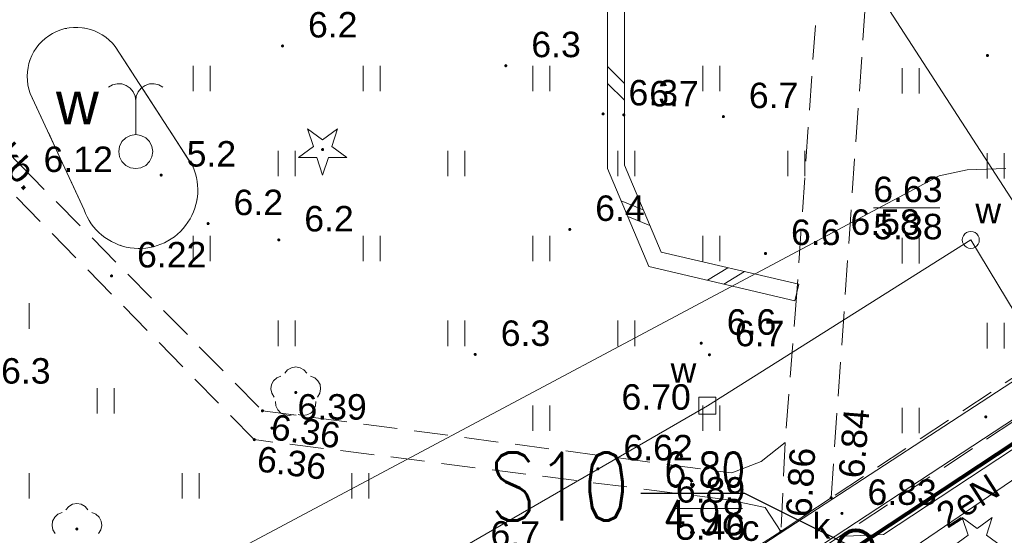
# Model space of a CAD drawing. Extents: x 5474185 to 5474933, y 5916077 to 5916824.
# Tile 173 of 256: x 5474646 to 5474675, y 5916263 to 5916278. Entities that reach past the tile are written whole.
import ezdxf
from ezdxf.enums import TextEntityAlignment as Align

# ---------------------------------------------------------------- set-up
doc = ezdxf.new("R2010")
doc.units = 0
doc.linetypes.add('PRZER2-1', pattern=[1.5, 1, -0.5])
for name, color, linetype, lineweight in [('GSLDSO', 253, 'CONTINUOUS', 18), ('GSPOFT', 253, 'CONTINUOUS', 18), ('GSPRDI', 253, 'CONTINUOUS', 18), ('GSPRDL', 253, 'CONTINUOUS', 18), ('GSPWPN', 253, 'CONTINUOUS', 13), ('GSPWPN_O', 253, 'CONTINUOUS', 13), ('GSPWPS', 253, 'CONTINUOUS', 13), ('GSPWPS_O', 253, 'CONTINUOUS', 13), ('GSSKOD', 253, 'CONTINUOUS', 18), ('GSSKOD_O', 253, 'CONTINUOUS', 18), ('GSSUTR', 254, 'CONTINUOUS', 18), ('GSSWWS', 254, 'CONTINUOUS', 18), ('GSSWWS_O', 254, 'CONTINUOUS', 18), ('GULCPR', 254, 'CONTINUOUS', 18), ('GULEPR', 254, 'CONTINUOUS', 18), ('GULEPR_O', 254, 'CONTINUOUS', 18), ('GULGPR', 254, 'CONTINUOUS', 18), ('GULWPR', 7, 'CONTINUOUS', 18), ('GUPIKP', 253, 'CONTINUOUS', 18), ('GUPIWZ', 253, 'CONTINUOUS', 18), ('GUPIWZ_O', 253, 'CONTINUOUS', 18), ('GUPKSD_O', 253, 'CONTINUOUS', 18), ('GUPPRZ_O', 40, 'CONTINUOUS', 18), ('IS HP zasięg', 251, 'CONTINUOUS', 20), ('IS ks', 34, 'CONTINUOUS', 40)]:
    doc.layers.add(name, color=color, linetype=linetype, lineweight=lineweight)
for name, color, linetype in [('ks_Linie_odn', 2, 'CONTINUOUS'), ('ks_Opis_PZ_1', 2, 'CONTINUOUS'), ('ks_Teksty', 2, 'CONTINUOUS')]:
    doc.layers.add(name, color=color, linetype=linetype)
doc.styles.add('Arial', font='arial.ttf')
doc.styles.get("Standard").update_dxf_attribs({"font": 'simplex.shx'})

msp = doc.modelspace()

# ---------------------------------------------------------------- hatches: boundary and pattern name
at = {"layer": 'GSPRDI'}
msp.add_hatch(color=256, dxfattribs=at).paths.add_polyline_path([(5474654.63, 5916274.185), (5474654.616094, 5916274.187202), (5474654.60355, 5916274.193594), (5474654.593594, 5916274.20355), (5474654.587202, 5916274.216094), (5474654.585, 5916274.23), (5474654.587202, 5916274.243906), (5474654.593594, 5916274.25645), (5474654.60355, 5916274.266406), (5474654.616094, 5916274.272798), (5474654.63, 5916274.275), (5474654.643906, 5916274.272798), (5474654.65645, 5916274.266406), (5474654.666406, 5916274.25645), (5474654.672798, 5916274.243906), (5474654.675, 5916274.23), (5474654.672798, 5916274.216094), (5474654.666406, 5916274.20355), (5474654.65645, 5916274.193594), (5474654.643906, 5916274.187202)])
at = {"layer": 'GSPRDL'}
for points in [[(5474653.84, 5916267.035), (5474653.826094, 5916267.037202), (5474653.81355, 5916267.043594), (5474653.803594, 5916267.05355), (5474653.797202, 5916267.066094), (5474653.795, 5916267.08), (5474653.797202, 5916267.093906), (5474653.803594, 5916267.10645), (5474653.81355, 5916267.116406), (5474653.826094, 5916267.122798), (5474653.84, 5916267.125), (5474653.853906, 5916267.122798), (5474653.86645, 5916267.116406), (5474653.876406, 5916267.10645), (5474653.882798, 5916267.093906), (5474653.885, 5916267.08), (5474653.882798, 5916267.066094), (5474653.876406, 5916267.05355), (5474653.86645, 5916267.043594), (5474653.853906, 5916267.037202)], [(5474647.4, 5916263.015), (5474647.386094, 5916263.017202), (5474647.37355, 5916263.023594), (5474647.363594, 5916263.03355), (5474647.357202, 5916263.046094), (5474647.355, 5916263.06), (5474647.357202, 5916263.073906), (5474647.363594, 5916263.08645), (5474647.37355, 5916263.096406), (5474647.386094, 5916263.102798), (5474647.4, 5916263.105), (5474647.413906, 5916263.102798), (5474647.42645, 5916263.096406), (5474647.436406, 5916263.08645), (5474647.442798, 5916263.073906), (5474647.445, 5916263.06), (5474647.442798, 5916263.046094), (5474647.436406, 5916263.03355), (5474647.42645, 5916263.023594), (5474647.413906, 5916263.017202)]]:
    msp.add_hatch(color=256, dxfattribs=at).paths.add_polyline_path(points)
at = {"layer": 'GSPWPN'}
for points in [[(5474653.45, 5916277.235), (5474653.438353, 5916277.236533), (5474653.4275, 5916277.241029), (5474653.41818, 5916277.24818), (5474653.411029, 5916277.2575), (5474653.406533, 5916277.268353), (5474653.405, 5916277.28), (5474653.406533, 5916277.291647), (5474653.411029, 5916277.3025), (5474653.41818, 5916277.31182), (5474653.4275, 5916277.318971), (5474653.438353, 5916277.323467), (5474653.45, 5916277.325), (5474653.461647, 5916277.323467), (5474653.4725, 5916277.318971), (5474653.48182, 5916277.31182), (5474653.488971, 5916277.3025), (5474653.493467, 5916277.291647), (5474653.495, 5916277.28), (5474653.493467, 5916277.268353), (5474653.488971, 5916277.2575), (5474653.48182, 5916277.24818), (5474653.4725, 5916277.241029), (5474653.461647, 5916277.236533)], [(5474674.19, 5916276.955), (5474674.178353, 5916276.956533), (5474674.1675, 5916276.961029), (5474674.15818, 5916276.96818), (5474674.151029, 5916276.9775), (5474674.146533, 5916276.988353), (5474674.145, 5916277), (5474674.146533, 5916277.011647), (5474674.151029, 5916277.0225), (5474674.15818, 5916277.03182), (5474674.1675, 5916277.038971), (5474674.178353, 5916277.043467), (5474674.19, 5916277.045), (5474674.201647, 5916277.043467), (5474674.2125, 5916277.038971), (5474674.22182, 5916277.03182), (5474674.228971, 5916277.0225), (5474674.233467, 5916277.011647), (5474674.235, 5916277), (5474674.233467, 5916276.988353), (5474674.228971, 5916276.9775), (5474674.22182, 5916276.96818), (5474674.2125, 5916276.961029), (5474674.201647, 5916276.956533)], [(5474660.02, 5916276.655), (5474660.008353, 5916276.656533), (5474659.9975, 5916276.661029), (5474659.98818, 5916276.66818), (5474659.981029, 5916276.6775), (5474659.976533, 5916276.688353), (5474659.975, 5916276.7), (5474659.976533, 5916276.711647), (5474659.981029, 5916276.7225), (5474659.98818, 5916276.73182), (5474659.9975, 5916276.738971), (5474660.008353, 5916276.743467), (5474660.02, 5916276.745), (5474660.031647, 5916276.743467), (5474660.0425, 5916276.738971), (5474660.05182, 5916276.73182), (5474660.058971, 5916276.7225), (5474660.063467, 5916276.711647), (5474660.065, 5916276.7), (5474660.063467, 5916276.688353), (5474660.058971, 5916276.6775), (5474660.05182, 5916276.66818), (5474660.0425, 5916276.661029), (5474660.031647, 5916276.656533)], [(5474662.88, 5916275.235), (5474662.868353, 5916275.236533), (5474662.8575, 5916275.241029), (5474662.84818, 5916275.24818), (5474662.841029, 5916275.2575), (5474662.836533, 5916275.268353), (5474662.835, 5916275.28), (5474662.836533, 5916275.291647), (5474662.841029, 5916275.3025), (5474662.84818, 5916275.31182), (5474662.8575, 5916275.318971), (5474662.868353, 5916275.323467), (5474662.88, 5916275.325), (5474662.891647, 5916275.323467), (5474662.9025, 5916275.318971), (5474662.91182, 5916275.31182), (5474662.918971, 5916275.3025), (5474662.923467, 5916275.291647), (5474662.925, 5916275.28), (5474662.923467, 5916275.268353), (5474662.918971, 5916275.2575), (5474662.91182, 5916275.24818), (5474662.9025, 5916275.241029), (5474662.891647, 5916275.236533)], [(5474663.49, 5916275.205), (5474663.478353, 5916275.206533), (5474663.4675, 5916275.211029), (5474663.45818, 5916275.21818), (5474663.451029, 5916275.2275), (5474663.446533, 5916275.238353), (5474663.445, 5916275.25), (5474663.446533, 5916275.261647), (5474663.451029, 5916275.2725), (5474663.45818, 5916275.28182), (5474663.4675, 5916275.288971), (5474663.478353, 5916275.293467), (5474663.49, 5916275.295), (5474663.501647, 5916275.293467), (5474663.5125, 5916275.288971), (5474663.52182, 5916275.28182), (5474663.528971, 5916275.2725), (5474663.533467, 5916275.261647), (5474663.535, 5916275.25), (5474663.533467, 5916275.238353), (5474663.528971, 5916275.2275), (5474663.52182, 5916275.21818), (5474663.5125, 5916275.211029), (5474663.501647, 5916275.206533)], [(5474666.42, 5916275.155), (5474666.408353, 5916275.156533), (5474666.3975, 5916275.161029), (5474666.38818, 5916275.16818), (5474666.381029, 5916275.1775), (5474666.376533, 5916275.188353), (5474666.375, 5916275.2), (5474666.376533, 5916275.211647), (5474666.381029, 5916275.2225), (5474666.38818, 5916275.23182), (5474666.3975, 5916275.238971), (5474666.408353, 5916275.243467), (5474666.42, 5916275.245), (5474666.431647, 5916275.243467), (5474666.4425, 5916275.238971), (5474666.45182, 5916275.23182), (5474666.458971, 5916275.2225), (5474666.463467, 5916275.211647), (5474666.465, 5916275.2), (5474666.463467, 5916275.188353), (5474666.458971, 5916275.1775), (5474666.45182, 5916275.16818), (5474666.4425, 5916275.161029), (5474666.431647, 5916275.156533)], [(5474649.88, 5916273.435), (5474649.868353, 5916273.436533), (5474649.8575, 5916273.441029), (5474649.84818, 5916273.44818), (5474649.841029, 5916273.4575), (5474649.836533, 5916273.468353), (5474649.835, 5916273.48), (5474649.836533, 5916273.491647), (5474649.841029, 5916273.5025), (5474649.84818, 5916273.51182), (5474649.8575, 5916273.518971), (5474649.868353, 5916273.523467), (5474649.88, 5916273.525), (5474649.891647, 5916273.523467), (5474649.9025, 5916273.518971), (5474649.91182, 5916273.51182), (5474649.918971, 5916273.5025), (5474649.923467, 5916273.491647), (5474649.925, 5916273.48), (5474649.923467, 5916273.468353), (5474649.918971, 5916273.4575), (5474649.91182, 5916273.44818), (5474649.9025, 5916273.441029), (5474649.891647, 5916273.436533)], [(5474651.26, 5916272.005), (5474651.248353, 5916272.006533), (5474651.2375, 5916272.011029), (5474651.22818, 5916272.01818), (5474651.221029, 5916272.0275), (5474651.216533, 5916272.038353), (5474651.215, 5916272.05), (5474651.216533, 5916272.061647), (5474651.221029, 5916272.0725), (5474651.22818, 5916272.08182), (5474651.2375, 5916272.088971), (5474651.248353, 5916272.093467), (5474651.26, 5916272.095), (5474651.271647, 5916272.093467), (5474651.2825, 5916272.088971), (5474651.29182, 5916272.08182), (5474651.298971, 5916272.0725), (5474651.303467, 5916272.061647), (5474651.305, 5916272.05), (5474651.303467, 5916272.038353), (5474651.298971, 5916272.0275), (5474651.29182, 5916272.01818), (5474651.2825, 5916272.011029), (5474651.271647, 5916272.006533)], [(5474661.9, 5916271.835), (5474661.888353, 5916271.836533), (5474661.8775, 5916271.841029), (5474661.86818, 5916271.84818), (5474661.861029, 5916271.8575), (5474661.856533, 5916271.868353), (5474661.855, 5916271.88), (5474661.856533, 5916271.891647), (5474661.861029, 5916271.9025), (5474661.86818, 5916271.91182), (5474661.8775, 5916271.918971), (5474661.888353, 5916271.923467), (5474661.9, 5916271.925), (5474661.911647, 5916271.923467), (5474661.9225, 5916271.918971), (5474661.93182, 5916271.91182), (5474661.938971, 5916271.9025), (5474661.943467, 5916271.891647), (5474661.945, 5916271.88), (5474661.943467, 5916271.868353), (5474661.938971, 5916271.8575), (5474661.93182, 5916271.84818), (5474661.9225, 5916271.841029), (5474661.911647, 5916271.836533)], [(5474653.34, 5916271.525), (5474653.328353, 5916271.526533), (5474653.3175, 5916271.531029), (5474653.30818, 5916271.53818), (5474653.301029, 5916271.5475), (5474653.296533, 5916271.558353), (5474653.295, 5916271.57), (5474653.296533, 5916271.581647), (5474653.301029, 5916271.5925), (5474653.30818, 5916271.60182), (5474653.3175, 5916271.608971), (5474653.328353, 5916271.613467), (5474653.34, 5916271.615), (5474653.351647, 5916271.613467), (5474653.3625, 5916271.608971), (5474653.37182, 5916271.60182), (5474653.378971, 5916271.5925), (5474653.383467, 5916271.581647), (5474653.385, 5916271.57), (5474653.383467, 5916271.558353), (5474653.378971, 5916271.5475), (5474653.37182, 5916271.53818), (5474653.3625, 5916271.531029), (5474653.351647, 5916271.526533)], [(5474667.66, 5916271.125), (5474667.648353, 5916271.126533), (5474667.6375, 5916271.131029), (5474667.62818, 5916271.13818), (5474667.621029, 5916271.1475), (5474667.616533, 5916271.158353), (5474667.615, 5916271.17), (5474667.616533, 5916271.181647), (5474667.621029, 5916271.1925), (5474667.62818, 5916271.20182), (5474667.6375, 5916271.208971), (5474667.648353, 5916271.213467), (5474667.66, 5916271.215), (5474667.671647, 5916271.213467), (5474667.6825, 5916271.208971), (5474667.69182, 5916271.20182), (5474667.698971, 5916271.1925), (5474667.703467, 5916271.181647), (5474667.705, 5916271.17), (5474667.703467, 5916271.158353), (5474667.698971, 5916271.1475), (5474667.69182, 5916271.13818), (5474667.6825, 5916271.131029), (5474667.671647, 5916271.126533)], [(5474665.77, 5916268.485), (5474665.758353, 5916268.486533), (5474665.7475, 5916268.491029), (5474665.73818, 5916268.49818), (5474665.731029, 5916268.5075), (5474665.726533, 5916268.518353), (5474665.725, 5916268.53), (5474665.726533, 5916268.541647), (5474665.731029, 5916268.5525), (5474665.73818, 5916268.56182), (5474665.7475, 5916268.568971), (5474665.758353, 5916268.573467), (5474665.77, 5916268.575), (5474665.781647, 5916268.573467), (5474665.7925, 5916268.568971), (5474665.80182, 5916268.56182), (5474665.808971, 5916268.5525), (5474665.813467, 5916268.541647), (5474665.815, 5916268.53), (5474665.813467, 5916268.518353), (5474665.808971, 5916268.5075), (5474665.80182, 5916268.49818), (5474665.7925, 5916268.491029), (5474665.781647, 5916268.486533)], [(5474659.12, 5916268.155), (5474659.108353, 5916268.156533), (5474659.0975, 5916268.161029), (5474659.08818, 5916268.16818), (5474659.081029, 5916268.1775), (5474659.076533, 5916268.188353), (5474659.075, 5916268.2), (5474659.076533, 5916268.211647), (5474659.081029, 5916268.2225), (5474659.08818, 5916268.23182), (5474659.0975, 5916268.238971), (5474659.108353, 5916268.243467), (5474659.12, 5916268.245), (5474659.131647, 5916268.243467), (5474659.1425, 5916268.238971), (5474659.15182, 5916268.23182), (5474659.158971, 5916268.2225), (5474659.163467, 5916268.211647), (5474659.165, 5916268.2), (5474659.163467, 5916268.188353), (5474659.158971, 5916268.1775), (5474659.15182, 5916268.16818), (5474659.1425, 5916268.161029), (5474659.131647, 5916268.156533)], [(5474666.01, 5916268.145), (5474665.998353, 5916268.146533), (5474665.9875, 5916268.151029), (5474665.97818, 5916268.15818), (5474665.971029, 5916268.1675), (5474665.966533, 5916268.178353), (5474665.965, 5916268.19), (5474665.966533, 5916268.201647), (5474665.971029, 5916268.2125), (5474665.97818, 5916268.22182), (5474665.9875, 5916268.228971), (5474665.998353, 5916268.233467), (5474666.01, 5916268.235), (5474666.021647, 5916268.233467), (5474666.0325, 5916268.228971), (5474666.04182, 5916268.22182), (5474666.048971, 5916268.2125), (5474666.053467, 5916268.201647), (5474666.055, 5916268.19), (5474666.053467, 5916268.178353), (5474666.048971, 5916268.1675), (5474666.04182, 5916268.15818), (5474666.0325, 5916268.151029), (5474666.021647, 5916268.146533)]]:
    msp.add_hatch(color=256, dxfattribs=at).paths.add_polyline_path(points)
at = {"layer": 'GSPWPS'}
for points in [[(5474669.41, 5916271.425), (5474669.398353, 5916271.426533), (5474669.3875, 5916271.431029), (5474669.37818, 5916271.43818), (5474669.371029, 5916271.4475), (5474669.366533, 5916271.458353), (5474669.365, 5916271.47), (5474669.366533, 5916271.481647), (5474669.371029, 5916271.4925), (5474669.37818, 5916271.50182), (5474669.3875, 5916271.508971), (5474669.398353, 5916271.513467), (5474669.41, 5916271.515), (5474669.421647, 5916271.513467), (5474669.4325, 5916271.508971), (5474669.44182, 5916271.50182), (5474669.448971, 5916271.4925), (5474669.453467, 5916271.481647), (5474669.455, 5916271.47), (5474669.453467, 5916271.458353), (5474669.448971, 5916271.4475), (5474669.44182, 5916271.43818), (5474669.4325, 5916271.431029), (5474669.421647, 5916271.426533)], [(5474648.42, 5916270.465), (5474648.408353, 5916270.466533), (5474648.3975, 5916270.471029), (5474648.38818, 5916270.47818), (5474648.381029, 5916270.4875), (5474648.376533, 5916270.498353), (5474648.375, 5916270.51), (5474648.376533, 5916270.521647), (5474648.381029, 5916270.5325), (5474648.38818, 5916270.54182), (5474648.3975, 5916270.548971), (5474648.408353, 5916270.553467), (5474648.42, 5916270.555), (5474648.431647, 5916270.553467), (5474648.4425, 5916270.548971), (5474648.45182, 5916270.54182), (5474648.458971, 5916270.5325), (5474648.463467, 5916270.521647), (5474648.465, 5916270.51), (5474648.463467, 5916270.498353), (5474648.458971, 5916270.4875), (5474648.45182, 5916270.47818), (5474648.4425, 5916270.471029), (5474648.431647, 5916270.466533)], [(5474652.86, 5916266.495), (5474652.848353, 5916266.496533), (5474652.8375, 5916266.501029), (5474652.82818, 5916266.50818), (5474652.821029, 5916266.5175), (5474652.816533, 5916266.528353), (5474652.815, 5916266.54), (5474652.816533, 5916266.551647), (5474652.821029, 5916266.5625), (5474652.82818, 5916266.57182), (5474652.8375, 5916266.578971), (5474652.848353, 5916266.583467), (5474652.86, 5916266.585), (5474652.871647, 5916266.583467), (5474652.8825, 5916266.578971), (5474652.89182, 5916266.57182), (5474652.898971, 5916266.5625), (5474652.903467, 5916266.551647), (5474652.905, 5916266.54), (5474652.903467, 5916266.528353), (5474652.898971, 5916266.5175), (5474652.89182, 5916266.50818), (5474652.8825, 5916266.501029), (5474652.871647, 5916266.496533)], [(5474674.14, 5916266.315), (5474674.128353, 5916266.316533), (5474674.1175, 5916266.321029), (5474674.10818, 5916266.32818), (5474674.101029, 5916266.3375), (5474674.096533, 5916266.348353), (5474674.095, 5916266.36), (5474674.096533, 5916266.371647), (5474674.101029, 5916266.3825), (5474674.10818, 5916266.39182), (5474674.1175, 5916266.398971), (5474674.128353, 5916266.403467), (5474674.14, 5916266.405), (5474674.151647, 5916266.403467), (5474674.1625, 5916266.398971), (5474674.17182, 5916266.39182), (5474674.178971, 5916266.3825), (5474674.183467, 5916266.371647), (5474674.185, 5916266.36), (5474674.183467, 5916266.348353), (5474674.178971, 5916266.3375), (5474674.17182, 5916266.32818), (5474674.1625, 5916266.321029), (5474674.151647, 5916266.316533)], [(5474653.14, 5916265.985), (5474653.128353, 5916265.986533), (5474653.1175, 5916265.991029), (5474653.10818, 5916265.99818), (5474653.101029, 5916266.0075), (5474653.096533, 5916266.018353), (5474653.095, 5916266.03), (5474653.096533, 5916266.041647), (5474653.101029, 5916266.0525), (5474653.10818, 5916266.06182), (5474653.1175, 5916266.068971), (5474653.128353, 5916266.073467), (5474653.14, 5916266.075), (5474653.151647, 5916266.073467), (5474653.1625, 5916266.068971), (5474653.17182, 5916266.06182), (5474653.178971, 5916266.0525), (5474653.183467, 5916266.041647), (5474653.185, 5916266.03), (5474653.183467, 5916266.018353), (5474653.178971, 5916266.0075), (5474653.17182, 5916265.99818), (5474653.1625, 5916265.991029), (5474653.151647, 5916265.986533)], [(5474652.62, 5916265.645), (5474652.608353, 5916265.646533), (5474652.5975, 5916265.651029), (5474652.58818, 5916265.65818), (5474652.581029, 5916265.6675), (5474652.576533, 5916265.678353), (5474652.575, 5916265.69), (5474652.576533, 5916265.701647), (5474652.581029, 5916265.7125), (5474652.58818, 5916265.72182), (5474652.5975, 5916265.728971), (5474652.608353, 5916265.733467), (5474652.62, 5916265.735), (5474652.631647, 5916265.733467), (5474652.6425, 5916265.728971), (5474652.65182, 5916265.72182), (5474652.658971, 5916265.7125), (5474652.663467, 5916265.701647), (5474652.665, 5916265.69), (5474652.663467, 5916265.678353), (5474652.658971, 5916265.6675), (5474652.65182, 5916265.65818), (5474652.6425, 5916265.651029), (5474652.631647, 5916265.646533)], [(5474662.73, 5916264.785), (5474662.718353, 5916264.786533), (5474662.7075, 5916264.791029), (5474662.69818, 5916264.79818), (5474662.691029, 5916264.8075), (5474662.686533, 5916264.818353), (5474662.685, 5916264.83), (5474662.686533, 5916264.841647), (5474662.691029, 5916264.8525), (5474662.69818, 5916264.86182), (5474662.7075, 5916264.868971), (5474662.718353, 5916264.873467), (5474662.73, 5916264.875), (5474662.741647, 5916264.873467), (5474662.7525, 5916264.868971), (5474662.76182, 5916264.86182), (5474662.768971, 5916264.8525), (5474662.773467, 5916264.841647), (5474662.775, 5916264.83), (5474662.773467, 5916264.818353), (5474662.768971, 5916264.8075), (5474662.76182, 5916264.79818), (5474662.7525, 5916264.791029), (5474662.741647, 5916264.786533)], [(5474669.59, 5916263.935), (5474669.578353, 5916263.936533), (5474669.5675, 5916263.941029), (5474669.55818, 5916263.94818), (5474669.551029, 5916263.9575), (5474669.546533, 5916263.968353), (5474669.545, 5916263.98), (5474669.546533, 5916263.991647), (5474669.551029, 5916264.0025), (5474669.55818, 5916264.01182), (5474669.5675, 5916264.018971), (5474669.578353, 5916264.023467), (5474669.59, 5916264.025), (5474669.601647, 5916264.023467), (5474669.6125, 5916264.018971), (5474669.62182, 5916264.01182), (5474669.628971, 5916264.0025), (5474669.633467, 5916263.991647), (5474669.635, 5916263.98), (5474669.633467, 5916263.968353), (5474669.628971, 5916263.9575), (5474669.62182, 5916263.94818), (5474669.6125, 5916263.941029), (5474669.601647, 5916263.936533)], [(5474669.91, 5916263.475), (5474669.898353, 5916263.476533), (5474669.8875, 5916263.481029), (5474669.87818, 5916263.48818), (5474669.871029, 5916263.4975), (5474669.866533, 5916263.508353), (5474669.865, 5916263.52), (5474669.866533, 5916263.531647), (5474669.871029, 5916263.5425), (5474669.87818, 5916263.55182), (5474669.8875, 5916263.558971), (5474669.898353, 5916263.563467), (5474669.91, 5916263.565), (5474669.921647, 5916263.563467), (5474669.9325, 5916263.558971), (5474669.94182, 5916263.55182), (5474669.948971, 5916263.5425), (5474669.953467, 5916263.531647), (5474669.955, 5916263.52), (5474669.953467, 5916263.508353), (5474669.948971, 5916263.4975), (5474669.94182, 5916263.48818), (5474669.9325, 5916263.481029), (5474669.921647, 5916263.476533)], [(5474668.11, 5916262.945), (5474668.098353, 5916262.946533), (5474668.0875, 5916262.951029), (5474668.07818, 5916262.95818), (5474668.071029, 5916262.9675), (5474668.066533, 5916262.978353), (5474668.065, 5916262.99), (5474668.066533, 5916263.001647), (5474668.071029, 5916263.0125), (5474668.07818, 5916263.02182), (5474668.0875, 5916263.028971), (5474668.098353, 5916263.033467), (5474668.11, 5916263.035), (5474668.121647, 5916263.033467), (5474668.1325, 5916263.028971), (5474668.14182, 5916263.02182), (5474668.148971, 5916263.0125), (5474668.153467, 5916263.001647), (5474668.155, 5916262.99), (5474668.153467, 5916262.978353), (5474668.148971, 5916262.9675), (5474668.14182, 5916262.95818), (5474668.1325, 5916262.951029), (5474668.121647, 5916262.946533)]]:
    msp.add_hatch(color=256, dxfattribs=at).paths.add_polyline_path(points)

# ---------------------------------------------------------------- linework, layer by layer
at = {"layer": 'GSLDSO', "linetype": 'Continuous', "lineweight": 13}
for p, q in [((5474663.51, 5916278.683357, 10.18), (5474663.51, 5916273.770678, 10.18)), ((5474663.01, 5916278.596643, 10.18), (5474663.01, 5916273.669322, 10.18)), ((5474663.51, 5916273.770678, 10.18), (5474664.590814, 5916271.214318, 10.18)), ((5474663.01, 5916273.669322, 10.18), (5474664.229186, 5916270.785682, 10.18)), ((5474664.590814, 5916271.214318, 10.18), (5474668.637195, 5916270.26337, 10.18)), ((5474664.229186, 5916270.785682, 10.18), (5474668.522805, 5916269.77663, 10.18))]:
    msp.add_line(p, q, dxfattribs=at)
at = {"layer": 'GSLDSO', "elevation": 10.18, "flags": 128}
for points in [[(5474663.01, 5916276.68), (5474663.51, 5916276.18)], [(5474663.01, 5916276.68), (5474663.51, 5916276.18)], [(5474663.01, 5916276.18), (5474663.51, 5916275.68)], [(5474663.01, 5916276.18), (5474663.51, 5916275.68)], [(5474663.410025, 5916272.723176), (5474664.065265, 5916272.457355)], [(5474663.410025, 5916272.723176), (5474664.065265, 5916272.457355)], [(5474663.604735, 5916272.262645), (5474664.259975, 5916271.996824)], [(5474663.604735, 5916272.262645), (5474664.259975, 5916271.996824)], [(5474665.951066, 5916270.38102), (5474666.552195, 5916270.75337)], [(5474665.951066, 5916270.38102), (5474666.552195, 5916270.75337)], [(5474666.437805, 5916270.26663), (5474667.038934, 5916270.63898)], [(5474666.437805, 5916270.26663), (5474667.038934, 5916270.63898)], [(5474668.637195, 5916270.26337), (5474668.522805, 5916269.77663)]]:
    msp.add_lwpolyline(points, dxfattribs=at)
at = {"layer": 'GSPOFT', "elevation": 10.2, "flags": 128}
for points in [[(5474648.327324, 5916276.064947), (5474648.447523, 5916276.133827), (5474648.582053, 5916276.166898), (5474648.720488, 5916276.161597), (5474648.852095, 5916276.118334), (5474648.966674, 5916276.040464), (5474649.055343, 5916275.934021), (5474649.111229, 5916275.807258), (5474649.13, 5916275.67), (5474649.148771, 5916275.807258), (5474649.204657, 5916275.934021), (5474649.293326, 5916276.040464), (5474649.407905, 5916276.118334), (5474649.539512, 5916276.161597), (5474649.677947, 5916276.166898), (5474649.812477, 5916276.133827), (5474649.932676, 5916276.064947)], [(5474649.13, 5916274.67), (5474649.13, 5916275.67)]]:
    msp.add_lwpolyline(points, dxfattribs=at)
msp.add_lwpolyline([(5474649.13, 5916274.67), (5474649.284508, 5916274.645528), (5474649.423893, 5916274.574508), (5474649.534508, 5916274.463893), (5474649.605528, 5916274.324508), (5474649.63, 5916274.17), (5474649.605528, 5916274.015492), (5474649.534508, 5916273.876107), (5474649.423893, 5916273.765492), (5474649.284508, 5916273.694472), (5474649.13, 5916273.67), (5474648.975492, 5916273.694472), (5474648.836107, 5916273.765492), (5474648.725492, 5916273.876107), (5474648.654472, 5916274.015492), (5474648.63, 5916274.17), (5474648.654472, 5916274.324508), (5474648.725492, 5916274.463893), (5474648.836107, 5916274.574508), (5474648.975492, 5916274.645528), (5474649.13, 5916274.67)], close=True, dxfattribs=at)
at = {"layer": 'GSPRDI', "elevation": 10.12, "flags": 128}
for points in [[(5474654.902471, 5916274.318531), (5474655.343338, 5916273.998222), (5474654.798396, 5916273.998222), (5474654.63, 5916273.479952), (5474654.461604, 5916273.998222), (5474653.916662, 5916273.998222), (5474654.357529, 5916274.318531), (5474654.189133, 5916274.836801), (5474654.63, 5916274.516493), (5474655.070867, 5916274.836801), (5474654.902471, 5916274.318531)], [(5474674.162471, 5916262.878531), (5474674.603338, 5916262.558222), (5474674.058396, 5916262.558222), (5474673.89, 5916262.039952), (5474673.721604, 5916262.558222), (5474673.176662, 5916262.558222), (5474673.617529, 5916262.878531), (5474673.449133, 5916263.396801), (5474673.89, 5916263.076493), (5474674.330867, 5916263.396801), (5474674.162471, 5916262.878531)]]:
    msp.add_lwpolyline(points, close=True, dxfattribs=at)
at = {"layer": 'GSPRDL', "elevation": 10.12, "flags": 128}
for points in [[(5474653.515723, 5916267.643333), (5474653.599447, 5916267.742679), (5474653.712044, 5916267.807494), (5474653.84, 5916267.83), (5474653.967956, 5916267.807494), (5474654.080553, 5916267.742679), (5474654.164277, 5916267.643333)], [(5474653.204031, 5916266.945674), (5474653.13542, 5916267.055999), (5474653.108571, 5916267.183115), (5474653.126708, 5916267.311763), (5474653.187652, 5916267.426501), (5474653.28409, 5916267.513559), (5474653.404445, 5916267.562485)], [(5474654.275555, 5916267.562485), (5474654.39591, 5916267.513559), (5474654.492348, 5916267.426501), (5474654.553292, 5916267.311763), (5474654.571429, 5916267.183115), (5474654.54458, 5916267.055999), (5474654.475969, 5916266.945674)], [(5474653.771227, 5916266.433649), (5474653.645099, 5916266.402488), (5474653.515908, 5916266.416234), (5474653.399161, 5916266.473237), (5474653.308871, 5916266.566655), (5474653.255875, 5916266.685275), (5474653.246535, 5916266.814859)], [(5474654.433465, 5916266.814859), (5474654.424125, 5916266.685275), (5474654.371129, 5916266.566655), (5474654.280839, 5916266.473237), (5474654.164092, 5916266.416234), (5474654.034901, 5916266.402488), (5474653.908773, 5916266.433649)], [(5474647.075723, 5916263.623333), (5474647.159447, 5916263.722679), (5474647.272044, 5916263.787494), (5474647.4, 5916263.81), (5474647.527956, 5916263.787494), (5474647.640553, 5916263.722679), (5474647.724277, 5916263.623333)], [(5474646.764031, 5916262.925674), (5474646.69542, 5916263.035999), (5474646.668571, 5916263.163115), (5474646.686708, 5916263.291763), (5474646.747652, 5916263.406501), (5474646.84409, 5916263.493559), (5474646.964445, 5916263.542485)], [(5474647.835555, 5916263.542485), (5474647.95591, 5916263.493559), (5474648.052348, 5916263.406501), (5474648.113292, 5916263.291763), (5474648.131429, 5916263.163115), (5474648.10458, 5916263.035999), (5474648.035969, 5916262.925674)]]:
    msp.add_lwpolyline(points, dxfattribs=at)
at = {"layer": 'GSSKOD', "linetype": 'PRZER2-1', "lineweight": 13}
for p, q in [((5474635.97, 5916283.92, 10.18), (5474645.74, 5916273.77, 10.18)), ((5474669.23, 5916279.38, 10.18), (5474668.58, 5916270.02, 10.18)), ((5474669.59, 5916263.98, 10.18), (5474670.66, 5916279.4, 10.18)), ((5474645.74, 5916273.77, 10.18), (5474652.86, 5916266.54, 10.18)), ((5474652.62, 5916265.69, 10.18), (5474645.2, 5916273.26, 10.18)), ((5474668.58, 5916270.02, 10.18), (5474668.24, 5916265.61, 10.18)), ((5474676.8, 5916268.74, 10.18), (5474669.59, 5916263.98, 10.18)), ((5474669.16, 5916262.39, 10.18), (5474677.45, 5916267.88, 10.18)), ((5474652.86, 5916266.54, 10.18), (5474666.67, 5916264.71, 10.18)), ((5474666.56, 5916263.92, 10.18), (5474652.62, 5916265.69, 10.18)), ((5474667.53, 5916265.05, 10.18), (5474668.24, 5916265.61, 10.18)), ((5474668.24, 5916265.61, 10.18), (5474668.11, 5916262.99, 10.18)), ((5474668.24, 5916265.61, 10.18), (5474668.11, 5916262.99, 10.18)), ((5474666.67, 5916264.71, 10.18), (5474667.53, 5916265.05, 10.18)), ((5474667.65, 5916263.69, 10.18), (5474666.56, 5916263.92, 10.18)), ((5474669.59, 5916263.98, 10.18), (5474668.11, 5916262.99, 10.18)), ((5474668.11, 5916262.99, 10.18), (5474669.59, 5916263.98, 10.18)), ((5474668.11, 5916262.99, 10.18), (5474667.65, 5916263.69, 10.18)), ((5474668.11, 5916262.99, 10.18), (5474664.39, 5916260.61, 10.18))]:
    msp.add_line(p, q, dxfattribs=at)
at = {"layer": 'GSSUTR', "linetype": 'PRZER2-1', "lineweight": 13}
msp.add_line((5474669.16, 5916262.39, 10.1), (5474677.45, 5916267.88, 10.1), dxfattribs=at)
at = {"layer": 'GSSUTR', "linetype": 'PRZER2-1', "lineweight": 13, "elevation": 10.1}
for points in [[(5474648.53, 5916277.26), (5474650.81, 5916273.74)], [(5474647.61, 5916272.46), (5474646.03, 5916275.88)]]:
    msp.add_lwpolyline(points, dxfattribs=at)
at = {"layer": 'GSSUTR', "elevation": 10.1, "flags": 128}
for points in [[(5474650.81834, 5916276.695054), (5474650.81834, 5916275.945054)], [(5474651.31834, 5916275.945054), (5474651.31834, 5916276.695054)], [(5474655.81834, 5916276.695054), (5474655.81834, 5916275.945054)], [(5474656.31834, 5916275.945054), (5474656.31834, 5916276.695054)], [(5474660.81834, 5916276.695054), (5474660.81834, 5916275.945054)], [(5474661.31834, 5916275.945054), (5474661.31834, 5916276.695054)], [(5474665.81834, 5916276.695054), (5474665.81834, 5916275.945054)], [(5474666.31834, 5916275.945054), (5474666.31834, 5916276.695054)], [(5474671.68334, 5916276.628045), (5474671.68334, 5916275.878045)], [(5474672.18334, 5916275.878045), (5474672.18334, 5916276.628045)], [(5474653.31834, 5916274.195054), (5474653.31834, 5916273.445054)], [(5474653.81834, 5916273.445054), (5474653.81834, 5916274.195054)], [(5474658.31834, 5916274.195054), (5474658.31834, 5916273.445054)], [(5474658.81834, 5916273.445054), (5474658.81834, 5916274.195054)], [(5474663.31834, 5916274.195054), (5474663.31834, 5916273.445054)], [(5474663.81834, 5916273.445054), (5474663.81834, 5916274.195054)], [(5474668.31834, 5916274.195054), (5474668.31834, 5916273.445054)], [(5474668.81834, 5916273.445054), (5474668.81834, 5916274.195054)], [(5474674.18334, 5916274.128045), (5474674.18334, 5916273.378045)], [(5474674.68334, 5916273.378045), (5474674.68334, 5916274.128045)], [(5474650.81834, 5916271.695054), (5474650.81834, 5916270.945054)], [(5474651.31834, 5916270.945054), (5474651.31834, 5916271.695054)], [(5474655.81834, 5916271.695054), (5474655.81834, 5916270.945054)], [(5474656.31834, 5916270.945054), (5474656.31834, 5916271.695054)], [(5474660.81834, 5916271.695054), (5474660.81834, 5916270.945054)], [(5474661.31834, 5916270.945054), (5474661.31834, 5916271.695054)], [(5474665.81834, 5916271.695054), (5474665.81834, 5916270.945054)], [(5474666.31834, 5916270.945054), (5474666.31834, 5916271.695054)], [(5474671.68334, 5916271.628045), (5474671.68334, 5916270.878045)], [(5474672.18334, 5916270.878045), (5474672.18334, 5916271.628045)], [(5474645.99334, 5916268.955848), (5474645.99334, 5916269.705848)], [(5474653.31834, 5916269.195054), (5474653.31834, 5916268.445054)], [(5474653.81834, 5916268.445054), (5474653.81834, 5916269.195054)], [(5474658.31834, 5916269.195054), (5474658.31834, 5916268.445054)], [(5474658.81834, 5916268.445054), (5474658.81834, 5916269.195054)], [(5474663.31834, 5916269.195054), (5474663.31834, 5916268.445054)], [(5474663.81834, 5916268.445054), (5474663.81834, 5916269.195054)], [(5474674.18334, 5916269.128045), (5474674.18334, 5916268.378045)], [(5474674.68334, 5916268.378045), (5474674.68334, 5916269.128045)], [(5474647.99334, 5916267.205848), (5474647.99334, 5916266.455848)], [(5474648.49334, 5916266.455848), (5474648.49334, 5916267.205848)], [(5474660.81834, 5916266.695054), (5474660.81834, 5916265.945054)], [(5474661.31834, 5916265.945054), (5474661.31834, 5916266.695054)], [(5474665.81834, 5916266.695054), (5474665.81834, 5916265.945054)], [(5474666.31834, 5916265.945054), (5474666.31834, 5916266.695054)], [(5474671.68334, 5916266.628045), (5474671.68334, 5916265.878045)], [(5474672.18334, 5916265.878045), (5474672.18334, 5916266.628045)], [(5474645.99334, 5916263.955848), (5474645.99334, 5916264.705848)], [(5474650.49334, 5916264.705848), (5474650.49334, 5916263.955848)], [(5474650.99334, 5916263.955848), (5474650.99334, 5916264.705848)], [(5474655.49334, 5916264.705848), (5474655.49334, 5916263.955848)], [(5474655.99334, 5916263.955848), (5474655.99334, 5916264.705848)]]:
    msp.add_lwpolyline(points, dxfattribs=at)
at = {"layer": 'GSSUTR', "linetype": 'PRZER2-1', "lineweight": 13, "extrusion": (0, 0, -1)}
for centre, radius, start, end in [((-5474647.382104, 5916276.385029, -10.1), 1.443343, 339.518678, 142.683927), ((-5474649.232806, 5916273.042984, -10.1), 1.724347, 156.157729, 340.239452)]:
    msp.add_arc(centre, radius, start, end, dxfattribs=at)
at = {"layer": 'GSSWWS', "linetype": 'Continuous', "lineweight": 13, "elevation": 10.06, "flags": 128}
for points in [[(5474648.53, 5916277.26), (5474650.81, 5916273.74)], [(5474647.61, 5916272.46), (5474646.03, 5916275.88)]]:
    msp.add_lwpolyline(points, dxfattribs=at)
at = {"layer": 'GSSWWS', "linetype": 'Continuous', "lineweight": 13, "extrusion": (0, 0, -1)}
for centre, radius, start, end in [((-5474647.382104, 5916276.385029, -10.06), 1.443343, 339.518678, 142.683927), ((-5474649.232806, 5916273.042984, -10.06), 1.724347, 156.157729, 340.239452)]:
    msp.add_arc(centre, radius, start, end, dxfattribs=at)
at = {"layer": 'GULCPR', "linetype": 'Continuous', "lineweight": 13}
for p, q in [((5474713.26, 5916292.45, 10.14), (5474668.32, 5916263.08, 10.14)), ((5474702.26, 5916284.23, 10.14), (5474668.65, 5916262.16, 10.14)), ((5474668.32, 5916263.08, 10.14), (5474639.49, 5916244.49, 10.14))]:
    msp.add_line(p, q, dxfattribs=at)
at = {"layer": 'GULEPR', "linetype": 'Continuous', "lineweight": 13}
for p, q in [((5474670.75, 5916279.2, 10.14), (5474676.71, 5916269.96, 10.14)), ((5474671.26, 5916262, 10.14), (5474686.54, 5916272.44, 10.14)), ((5474671.13, 5916262.9, 10.14), (5474684.05, 5916271.41, 10.14)), ((5474670.02, 5916262.85, 10.14), (5474671.13, 5916262.9, 10.14))]:
    msp.add_line(p, q, dxfattribs=at)
at = {"layer": 'GULGPR', "linetype": 'Continuous', "lineweight": 13}
for p, q in [((5474672.77, 5916273.46, 10.14), (5474626.53, 5916248.81, 10.14)), ((5474673.59, 5916273.63, 10.14), (5474672.77, 5916273.46, 10.14)), ((5474674.73, 5916273.67, 10.14), (5474673.59, 5916273.63, 10.14))]:
    msp.add_line(p, q, dxfattribs=at)
at = {"layer": 'GULWPR', "linetype": 'Continuous', "lineweight": 13}
for p, q in [((5474673.7, 5916271.57, 10.14), (5474665.95, 5916266.69, 10.14)), ((5474665.95, 5916266.69, 10.14), (5474646.66, 5916255.52, 10.14))]:
    msp.add_line(p, q, dxfattribs=at)
at = {"layer": 'GULWPR', "linetype": 'Continuous', "lineweight": 18, "elevation": 10.14, "flags": 128}
msp.add_lwpolyline([(5474680.25, 5916260.73), (5474673.7, 5916271.57)], dxfattribs=at)
at = {"layer": 'GUPIKP', "elevation": 10.16, "flags": 128}
msp.add_lwpolyline([(5474673.7, 5916271.82), (5474673.764705, 5916271.811481), (5474673.825, 5916271.786506), (5474673.876777, 5916271.746777), (5474673.916506, 5916271.695), (5474673.941481, 5916271.634705), (5474673.95, 5916271.57), (5474673.941481, 5916271.505295), (5474673.916506, 5916271.445), (5474673.876777, 5916271.393223), (5474673.825, 5916271.353494), (5474673.764705, 5916271.328519), (5474673.7, 5916271.32), (5474673.635295, 5916271.328519), (5474673.575, 5916271.353494), (5474673.523223, 5916271.393223), (5474673.483494, 5916271.445), (5474673.458519, 5916271.505295), (5474673.45, 5916271.57), (5474673.458519, 5916271.634705), (5474673.483494, 5916271.695), (5474673.523223, 5916271.746777), (5474673.575, 5916271.786506), (5474673.635295, 5916271.811481), (5474673.7, 5916271.82)], close=True, dxfattribs=at)
at = {"layer": 'GUPIKP'}
msp.add_3dface([(5474665.7, 5916266.44, 10.16), (5474666.2, 5916266.44, 10.16), (5474666.2, 5916266.94, 10.16), (5474665.7, 5916266.94, 10.16)], dxfattribs=at)
at = {"layer": 'GUPIWZ', "elevation": 10.18, "flags": 128}
msp.add_lwpolyline([(5474673.7, 5916271.82), (5474673.764705, 5916271.811481), (5474673.825, 5916271.786506), (5474673.876777, 5916271.746777), (5474673.916506, 5916271.695), (5474673.941481, 5916271.634705), (5474673.95, 5916271.57), (5474673.941481, 5916271.505295), (5474673.916506, 5916271.445), (5474673.876777, 5916271.393223), (5474673.825, 5916271.353494), (5474673.764705, 5916271.328519), (5474673.7, 5916271.32), (5474673.635295, 5916271.328519), (5474673.575, 5916271.353494), (5474673.523223, 5916271.393223), (5474673.483494, 5916271.445), (5474673.458519, 5916271.505295), (5474673.45, 5916271.57), (5474673.458519, 5916271.634705), (5474673.483494, 5916271.695), (5474673.523223, 5916271.746777), (5474673.575, 5916271.786506), (5474673.635295, 5916271.811481), (5474673.7, 5916271.82)], close=True, dxfattribs=at)
at = {"layer": 'GUPIWZ'}
msp.add_3dface([(5474665.7, 5916266.44, 10.18), (5474666.2, 5916266.44, 10.18), (5474666.2, 5916266.94, 10.18), (5474665.7, 5916266.94, 10.18)], dxfattribs=at)
at = {"layer": 'GUPPRZ_O', "linetype": 'Continuous', "lineweight": 13, "elevation": 10.8, "flags": 128}
for points in [[(5474670.832323, 5916272.511034), (5474672.792323, 5916272.511034)], [(5474665.023453, 5916263.664821), (5474666.983453, 5916263.66482)]]:
    msp.add_lwpolyline(points, dxfattribs=at)
at = {"layer": 'IS HP zasięg', "lineweight": 20, "ltscale": 0.7}
msp.add_circle((5474618.317819, 5916309.855134, 10.16), 75, dxfattribs=at)
at = {"layer": 'IS HP zasięg', "lineweight": 15, "ltscale": 0.7}
msp.add_circle((5474680.96, 5916236.9), 75, dxfattribs=at)
msp.add_circle((5474680.96, 5916236.9), 75, dxfattribs=at)
at = {"layer": 'IS ks', "lineweight": 80, "ltscale": 0.7}
msp.add_line((5474670.27334, 5916262.496615, 10.14), (5474710.864577, 5916289.331577, 10.164064), dxfattribs=at)
msp.add_circle((5474670.319413, 5916262.527074, 10.140027), 0.5, dxfattribs=at)
at = {"layer": 'ks_Linie_odn', "elevation": 10.14}
msp.add_lwpolyline([(5474670.27334, 5916262.496615), (5474667.05434, 5916264.108515), (5474663.99434, 5916264.108515)], dxfattribs=at)

# ---------------------------------------------------------------- texts
at = {"layer": 'GSPWPN_O', "linetype": 'Continuous', "lineweight": 0, "style": 'Arial'}
for s, p in [('6.2', (5474654.2, 5916277.53, 10.8)), ('6.3', (5474660.77, 5916276.95, 10.8)), ('6.3', (5474663.63, 5916275.53, 10.8)), ('6.7', (5474664.24, 5916275.5, 10.8)), ('6.7', (5474667.17, 5916275.45, 10.8)), ('5.2', (5474650.63, 5916273.73, 10.8)), ('6.2', (5474652.01, 5916272.3, 10.8)), ('6.4', (5474662.65, 5916272.13, 10.8)), ('6.2', (5474654.09, 5916271.82, 10.8)), ('6.6', (5474668.41, 5916271.42, 10.8)), ('6.6', (5474666.52, 5916268.78, 10.8)), ('6.3', (5474659.87, 5916268.45, 10.8)), ('6.7', (5474666.76, 5916268.44, 10.8)), ('6.3', (5474645.17, 5916267.34, 10.8)), ('6.7', (5474659.57, 5916262.54, 10.8))]:
    msp.add_text(s, height=0.75, dxfattribs=at).set_placement(p)
at = {"layer": 'GSPWPS_O', "linetype": 'Continuous', "lineweight": 0, "style": 'Arial'}
for s, p in [('6.12', (5474646.42, 5916273.57, 10.8)), ('6.58', (5474670.16, 5916271.72, 10.8)), ('6.22', (5474649.17, 5916270.76, 10.8)), ('6.39', (5474653.89, 5916266.28, 10.8)), ('6.62', (5474663.48, 5916265.08, 10.8)), ('6.83', (5474670.66, 5916263.77, 10.8))]:
    msp.add_text(s, height=0.75, dxfattribs=at).set_placement(p)
for s, rotation, p in [('6.84', 85.36812, (5474670.552675, 5916264.532222, 10.8)), ('6.36', 352.29183, (5474653.072716, 5916265.704239, 10.8)), ('6.36', 352.635225, (5474652.664815, 5916264.764691, 10.8)), ('6.86', 86.510784, (5474669.005514, 5916263.396708, 10.8))]:
    msp.add_text(s, height=0.75, rotation=rotation, dxfattribs=at).set_placement(p)
at = {"layer": 'GSSKOD_O', "linetype": 'Continuous', "lineweight": 0, "style": 'Arial'}
msp.add_text('ch.kb.', height=0.75, rotation=313.031292, dxfattribs=at).set_placement((5474644.931677, 5916273.98536, 10.8), align=Align.CENTER)
at = {"layer": 'GSSWWS_O', "linetype": 'Continuous', "lineweight": 0, "style": 'Arial'}
msp.add_text('w', height=1.25, dxfattribs=at).set_placement((5474647.414529, 5916274.978191, 10.8), align=Align.CENTER)
at = {"layer": 'GULEPR_O', "linetype": 'Continuous', "lineweight": 0, "style": 'Arial'}
msp.add_text('2eN', height=0.75, rotation=32.608297, dxfattribs=at).set_placement((5474673.815927, 5916263.575591, 10.8), align=Align.CENTER)
at = {"layer": 'GUPIWZ_O', "linetype": 'Continuous', "lineweight": 0, "style": 'Arial'}
for s, p in [('w', (5474674.590992, 5916272.058674, 10.8)), ('w', (5474665.624326, 5916267.364326, 10.8)), ('k', (5474669.57, 5916262.78, 10.8)), ('c', (5474667.48, 5916262.71, 10.8))]:
    msp.add_text(s, height=0.75, dxfattribs=at).set_placement(p, align=Align.RIGHT)
at = {"layer": 'GUPKSD_O', "linetype": 'Continuous', "lineweight": 0, "style": 'Arial'}
msp.add_text('k', height=0.75, dxfattribs=at).set_placement((5474669.57, 5916262.78, 10.8), align=Align.RIGHT)
at = {"layer": 'GUPPRZ_O', "linetype": 'Continuous', "lineweight": 0, "style": 'Arial'}
for s, p in [('6.63', (5474670.832323, 5916272.683534, 10.8)), ('5.38', (5474670.832323, 5916271.588534, 10.8)), ('6.70', (5474663.422451, 5916266.572105, 10.8)), ('6.89', (5474665.023453, 5916263.837321, 10.8)), ('5.46', (5474665.023453, 5916262.742321, 10.8))]:
    msp.add_text(s, height=0.75, dxfattribs=at).set_placement(p)
at = {"layer": 'ks_Opis_PZ_1', "width": 0.8}
msp.add_text('S10', height=2, dxfattribs=at).set_placement((5474663.65434, 5916263.308515, 10.14), align=Align.RIGHT)
at = {"layer": 'ks_Teksty', "width": 0.8}
for s, p in [('6.80', (5474667.05434, 5916264.308515, 10.14)), ('4.98', (5474667.05434, 5916262.908515, 10.14))]:
    msp.add_text(s, height=1, dxfattribs=at).set_placement(p, align=Align.RIGHT)

doc.saveas('drawing.dxf')
